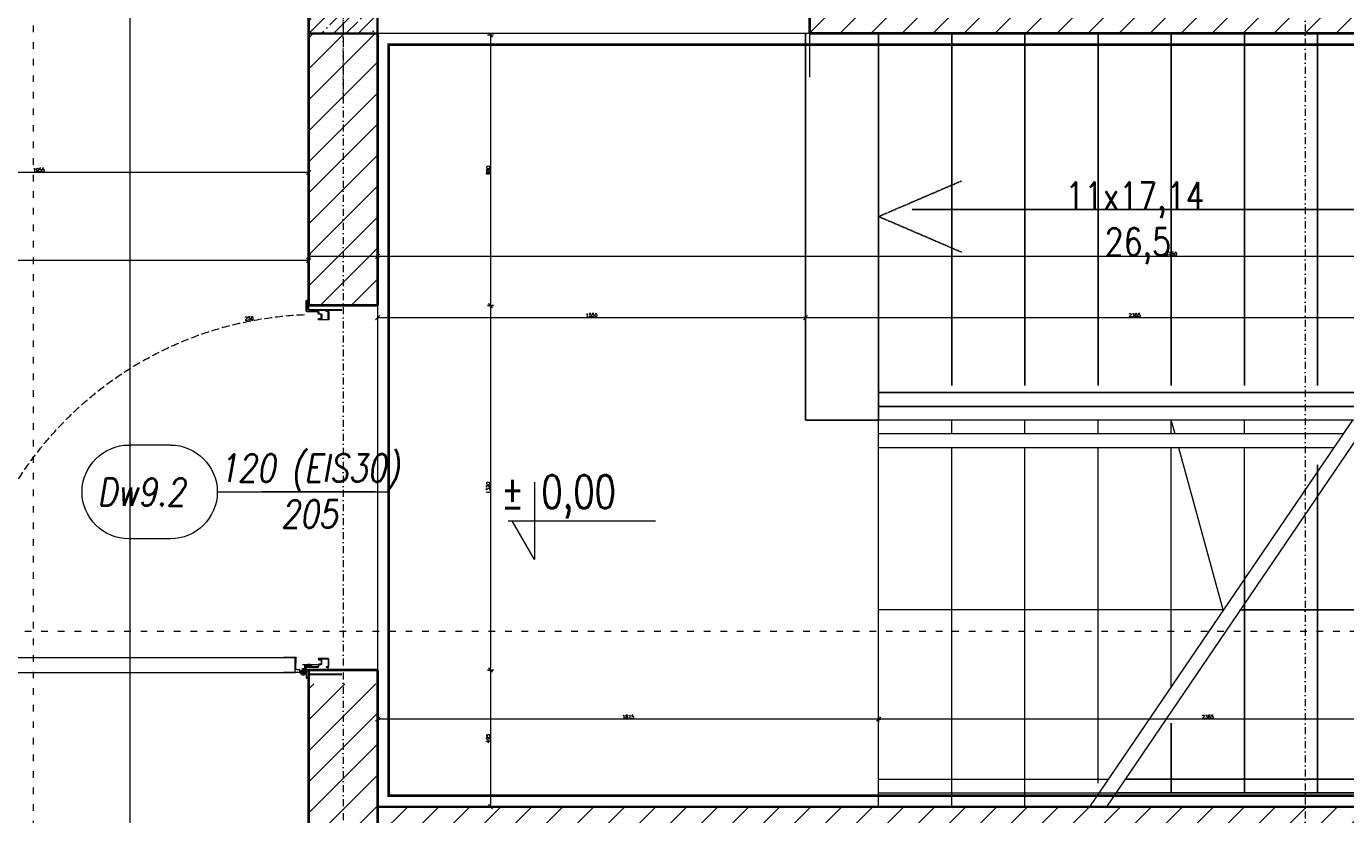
# Model space of a CAD drawing. Header units: millimetres. Extents: x -1893473 to 1546619, y -568027 to 942944.
# Tile 200 of 256: x 174199 to 178978, y -502048 to -499193. Entities that reach past the tile are written whole.
import ezdxf
from ezdxf.enums import TextEntityAlignment as Align

# ---------------------------------------------------------------- set-up
doc = ezdxf.new("R2010")
doc.units = ezdxf.units.MM
doc.header["$LTSCALE"] = 0.2
for name, pattern in [('2_3', [1, 0.5, -0.5]), ('ACAD_ISO03W100', [30, 12, -18]), ('CENTER', [0.6, 0.375, -0.075, 0.075, -0.075]), ('DASHDOT', [25.4, 12.7, -6.35, 0, -6.35]), ('HIDDEN', [9.525, 6.35, -3.175]), ('Hidden Line', [391.222223, 282.222223, -109])]:
    doc.linetypes.add(name, pattern=pattern)
doc.layers.get('0').update_dxf_attribs({"lineweight": 0})
for name, color, linetype, lineweight in [('!! 0_ Opis', 3, 'Continuous', 13), ('!! 0_Opis_pom', 9, 'Continuous', 13), ('!! 0_Osie', 1, 'DASHDOT', 13), ('!! 1  WYDZIELENIE PPOŻ', 252, 'Continuous', 0), ('!! 1_drzwi-linia', 213, 'Continuous', 5), ('!! 1_Hatch dach', 252, 'Continuous', 5), ('!! 1_hatch projektowane ściany', 4, 'Continuous', 5), ('!! 1_OPIS POM NOWE', 140, 'Continuous', 5), ('!! 1_PROJ Sciany', 2, 'Continuous', 40), ('!! 1_PROJ widok', 5, 'Continuous', 9), ('!! 1_PROJ ŻELBET', 1, 'Continuous', 35), ('!! 2_drzwi opis', 151, 'Continuous', 9), ('!! wymiary osi', 250, 'Continuous', 9), ('0-osie-liniA', 14, 'DASHDOT', 5), ('P-Opis nadproża', 150, 'Continuous', 9), ('P-Osie', 1, 'DASHDOT', 18)]:
    doc.layers.add(name, color=color, linetype=linetype, lineweight=lineweight)
doc.layers.add('!! 0_ramki', color=251, linetype='Continuous', lineweight=9, plot=False)
doc.layers.add('!! 1_PROJ przerywana', color=3, linetype='HIDDEN')
doc.layers.add('!! 1_Wyburzenia', color=7, linetype='ACAD_ISO03W100', lineweight=13, true_color=0xff0505)
doc.styles.add('50', font='ROMANS.shx', dxfattribs={"width": 0.8, "height": 10})
doc.styles.add('ARCHETYP', font='romans.shx', dxfattribs={"height": 15})
doc.styles.add('ARIAL', font='tahoma.ttf')
doc.styles.add('SIMPLEX', font='simplex.shx', dxfattribs={"width": 0.77})
doc.styles.add('TXT', font='simplex.shx')
doc.dimstyles.new('DIM50', dxfattribs={"dimscale": 5, "dimtxt": 2.5, "dimasz": 1.5, "dimexe": 0, "dimexo": 0, "dimgap": 0.5, "dimtad": 1, "dimdec": 4, "dimrnd": 0.5, "dimdsep": 46, "dimtxsty": 'TXT', "dimblk1": 'TICK1', "dimblk2": 'TICK1', "dimsah": 1, "dimcen": 0, "dimse1": 1, "dimse2": 1, "dimclrd": 1, "dimclre": 7, "dimclrt": 9, "dimadec": 0, "dimazin": 0, "dimtfac": 1, "dimtdec": 4, "dimtmove": 2, "dimatfit": 3, "dimldrblk": 'TICK1', "dimfxl": 1, "dimtolj": 1, "dimarcsym": 0})
pattern_1 = [(45, (-604946.8, 1975938.4), (-56.1266008, 56.1266008), [])]

# ---------------------------------------------------------------- blocks, each defined once
blk = doc.blocks.new('słup 25 x 25')
at = {"layer": '!! 1_Hatch dach'}
h = blk.add_hatch(dxfattribs=at)
h.set_pattern_fill('ANSI35', color=256)
h.set_pattern_definition([(45, (-64242.072, 198338.2015), (-4.49012806, 4.49012806), []), (45, (-64237.5816, 198338.2015), (-4.49012806, 4.49012806), [7.9375, -1.5875, 0, -1.5875])])
h.paths.add_polyline_path([(-12.5, 12.5), (12.5, 12.5), (12.5, -12.5), (-12.5, -12.5)])
at = {"layer": '!! 1_PROJ ŻELBET'}
blk.add_lwpolyline([(-12.5, 12.5), (12.5, 12.5), (12.5, -12.5), (-12.5, -12.5)], close=True, dxfattribs=at)
at = {"layer": '0-osie-liniA', "ltscale": 0.5}
for points in [[(0, 37.5), (0, -37.5)], [(-37.5, 0), (37.5, 0)]]:
    blk.add_lwpolyline(points, dxfattribs=at)
blk = doc.blocks.new('BLOK OSI')
at = {"layer": 'P-Osie'}
for points in [[(53191.21, -193626.89), (53191.21, -199860.82)], [(52842.71, -198101.59), (52842.71, -199860.82)]]:
    blk.add_lwpolyline(points, dxfattribs=at)
blk = doc.blocks.new('1_ok-opis')
blk.add_line((0, 111.61), (0, 50))
for points in [[(-17, 128.61), (-17, 143.61)], [(17, 128.61), (17, 143.61)]]:
    blk.add_lwpolyline(points)
for centre, start, end in [((0, 143.61), 0, 180), ((0, 128.61), 180, 0)]:
    blk.add_arc(centre, 17, start, end)
at = {"style": 'ARCHETYP'}
for tag, height, rotation, p in [('NR', 12, 90, (0, 136.9)), ('NR', 12, 270, (0, 136.9)), ('SZEROKOŚĆ', 10, 90, (-8, 78.29)), ('WYSOKOŚĆ', 10, 270, (-8, 78.29)), ('SZEROKOŚĆ', 10, 270, (8, 78.29)), ('WYSOKOŚĆ', 10, 90, (8, 78.29))]:
    blk.add_attdef(tag, text='', height=height, rotation=rotation, dxfattribs=at).set_placement(p, align=Align.MIDDLE)
blk = doc.blocks.new('zaw-dr-90-p')
at = {"color": 2, "linetype": 'CENTER', "ltscale": 0.2}
for p, q in [((12, 0), (-12, 0)), ((0, 12), (0, -12)), ((24.5, 24), (31, 24)), ((24.5, 19), (31, 19))]:
    blk.add_line(p, q, dxfattribs=at)
at = {"ltscale": 0.2}
for p, q in [((10, 12), (6.5, 12)), ((10, 0), (10, 6.5))]:
    blk.add_line(p, q, dxfattribs=at)
blk.add_lwpolyline([(0, 6.5), (23.5, 6.5, 0.414214), (28, 11), (28, 31), (24.5, 31), (24.5, 11, -0.414214), (23.5, 10), (0, 10, 4.561698), (7.6, 6.5), (4.9, 4.2)], format="xyb", dxfattribs=at)
blk.add_lwpolyline([(-0.2, -0.2), (-2.5, -0.2), (-2.5, 0.2), (-0.2, 0.2), (-0.2, 2.5), (0.2, 2.5), (0.2, 0.2), (2.8, 0.2), (2.8, -0.2), (0.2, -0.2), (0.2, -2.8), (-0.2, -2.8)], close=True)
blk.add_lwpolyline([(10, 10), (10, 39), (6.5, 39), (6.5, 10)], dxfattribs=at)
blk.add_circle((0, 0), 6.5, dxfattribs=at)
blk = doc.blocks.new('DRZWI 120')
for p, q in [((61730.6, -195070.09), (61730.6, -195069.59)), ((61736.33, -195070.29), (61737.2, -195070.29)), ((61736.46, -195070.29), (61737.2, -195070.29)), ((61736.96, -195070.29), (61737.2, -195070.29)), ((61730.6, -195199.09), (61730.6, -195199.59)), ((61739.76, -195198.09), (61734.36, -195198.09)), ((61738.56, -195199.69), (61738.56, -195198.49)), ((61742.01, -195197.64), (61742.01, -195195.64)), ((61742.31, -195197.64), (61742.01, -195197.64)), ((61742.11, -195195.54), (61746.61, -195195.54)), ((61742.31, -195197.64), (61742.31, -195199.44)), ((61868.8, -195195.53), (61742.41, -195195.54)), ((61742.41, -195200.94), (61742.41, -195195.54)), ((61868.5, -195200.93), (61868.5, -195195.53)), ((61868.9, -195199.74), (61868.9, -195195.63)), ((61868.9, -195199.74), (61868.9, -195195.85)), ((61738.56, -195199.69), (61739.66, -195199.69)), ((61740.81, -195199.94), (61740.81, -195200.84)), ((61741.81, -195199.94), (61740.81, -195199.94)), ((61740.91, -195200.94), (61746.61, -195200.94)), ((61870, -195200.93), (61742.41, -195200.94)), ((61870.1, -195199.74), (61870.1, -195200.83))]:
    blk.add_line(p, q)
at = {"lineweight": 30}
for points in [[(61737.57, -195069.59), (61737.57, -195064.59)], [(61737.57, -195069.59), (61725.57, -195069.59)], [(61737.57, -195201.59), (61725.57, -195201.59)], [(61737.57, -195201.59), (61737.57, -195206.59)]]:
    blk.add_lwpolyline(points, dxfattribs=at)
at = {"ltscale": 0.2}
for points in [[(61736.4, -195070.11), (61734.22, -195070.11, 0.414214), (61733.88, -195070.45), (61733.88, -195070.9, -0.414214), (61733.72, -195071.06), (61733.12, -195071.06, 0.414214), (61732.78, -195071.4), (61732.78, -195072.58, 0.414214), (61733.12, -195072.92), (61733.79, -195072.92, -1), (61733.79, -195073.11), (61730.6, -195073.11, -0.414214), (61730.44, -195072.95), (61730.44, -195070.43, -0.414214), (61730.6, -195070.27), (61731.16, -195070.27), (61731.16, -195070.09), (61730.6, -195070.09, 0.414214), (61730.26, -195070.43), (61730.26, -195072.95, 0.414214), (61730.6, -195073.29), (61733.79, -195073.29, 1), (61733.79, -195072.74), (61733.12, -195072.74, -0.414214), (61732.96, -195072.58), (61732.96, -195071.4, -0.414214), (61733.12, -195071.24), (61733.72, -195071.24, 0.414214), (61734.06, -195070.9), (61734.06, -195070.45, -0.414214), (61734.22, -195070.29), (61736.28, -195070.29)], [(61736.15, -195070.29), (61738.12, -195070.29, 0.414214), (61738.46, -195069.95), (61738.46, -195066.43, 0.414214), (61738.12, -195066.09), (61737.56, -195066.09), (61737.56, -195066.27), (61738.12, -195066.27, -0.414214), (61738.28, -195066.43), (61738.28, -195068.89)], [(61738.28, -195068.89), (61738.28, -195069.95, -0.414214), (61738.12, -195070.11), (61736.15, -195070.11)], [(61738.28, -195199.94), (61738.28, -195199.23, 0.414214), (61738.12, -195199.07), (61734.22, -195199.07, -0.414214), (61733.88, -195198.73), (61733.88, -195198.28, 0.414214), (61733.72, -195198.12), (61733.12, -195198.12, -0.414214), (61732.78, -195197.78), (61732.78, -195196.6, -0.414214), (61733.12, -195196.26), (61733.79, -195196.26, 1), (61733.79, -195196.07), (61730.6, -195196.07, 0.414214), (61730.44, -195196.23), (61730.44, -195198.75, 0.414214), (61730.6, -195198.91), (61731.16, -195198.91), (61731.16, -195199.09), (61730.6, -195199.09, -0.414214), (61730.26, -195198.75), (61730.26, -195196.23, -0.414214), (61730.6, -195195.89), (61733.79, -195195.89, -1), (61733.79, -195196.44), (61733.12, -195196.44, 0.414214), (61732.96, -195196.6), (61732.96, -195197.78, 0.414214), (61733.12, -195197.94), (61733.72, -195197.94, -0.414214), (61734.06, -195198.28), (61734.06, -195198.73, 0.414214), (61734.22, -195198.89), (61738.12, -195198.89, -0.414214), (61738.46, -195199.23), (61738.46, -195202.75, -0.414214), (61738.12, -195203.09), (61737.56, -195203.09), (61737.56, -195202.91), (61738.12, -195202.91, 0.414214), (61738.28, -195202.75), (61738.28, -195200.29)]]:
    blk.add_lwpolyline(points, format="xyb", dxfattribs=at)
for points in [[(61713.6, -195135.59), (61754.47, -195135.59)], [(61738.28, -195200.29), (61738.28, -195200.54), (61738.46, -195200.54), (61738.46, -195199.54), (61738.28, -195199.54), (61738.28, -195199.94)], [(61870.1, -195199.74), (61868.9, -195199.74)]]:
    blk.add_lwpolyline(points)
blk.add_lwpolyline([(61737.46, -195199.07), (61737.46, -195198.89), (61736.06, -195198.89), (61736.06, -195199.07)], close=True)
at = {"linetype": 'Hidden Line', "lineweight": 9, "ltscale": 0.05}
blk.add_arc((61733.78, -195200.36), 129.12, 4.8005, 87.6944, dxfattribs=at)
for centre, radius, start, end in [((61741.81, -195199.44), 0.5, 270, 0), ((61742.11, -195195.64), 0.1, 90, 180), ((61868.8, -195195.63), 0.1, 0, 90), ((61739.66, -195199.59), 0.1, 270, 0), ((61740.91, -195200.84), 0.1, 180, 270), ((61870, -195200.83), 0.1, 270, 0)]:
    blk.add_arc(centre, radius, start, end)
at = {"xscale": 0.09999999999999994, "yscale": 0.09999999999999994, "zscale": 0.09999999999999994, "rotation": 90.00000000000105}
blk.add_blockref('zaw-dr-90-p', (61739.56, -195200.94), dxfattribs=at)
blk = doc.blocks.new('TICK1')
at = {"color": 2}
blk.add_line((-1, -1), (1, 1), dxfattribs=at)
at = {"color": 0}
for p, q in [((0, 0), (-1, 0)), ((0, -1.4), (0, 1.4))]:
    blk.add_line(p, q, dxfattribs=at)
blk = doc.blocks.new('*D1501')
at = {"layer": '!! wymiary osi', "color": 1, "lineweight": -2, "transparency": 16777216}
blk.add_line((309447.2, -505925.4), (303712.2, -505925.4), dxfattribs=at)
at = {"layer": 'DEFPOINTS', "color": 0, "transparency": 16777216}
for p in [(303704.7, -505118.7), (309454.7, -505118.7), (303704.7, -505925.4)]:
    blk.add_point(p, dxfattribs=at)
at = {"layer": '!! wymiary osi', "color": 1, "lineweight": -2, "transparency": 16777216, "xscale": 7.5, "yscale": 7.5, "zscale": 7.5, "rotation": 180}
blk.add_blockref('TICK1', (303704.7, -505925.4), dxfattribs=at)
at = {"layer": '!! wymiary osi', "color": 1, "lineweight": -2, "transparency": 16777216, "xscale": 7.5, "yscale": 7.5, "zscale": 7.5}
blk.add_blockref('TICK1', (309454.7, -505925.4), dxfattribs=at)
at = {"layer": '!! wymiary osi', "color": 9, "transparency": 16777216, "insert": (306579.7, -505916.6), "char_height": 12.5, "attachment_point": 5, "style": 'TXT'}
blk.add_mtext('\\A1;5750', dxfattribs=at)
blk = doc.blocks.new('*D1502')
at = {"layer": '!! wymiary osi', "color": 1, "lineweight": -2, "transparency": 16777216}
blk.add_line((303697.2, -505925.4), (303462.2, -505925.4), dxfattribs=at)
at = {"layer": 'DEFPOINTS', "color": 0, "transparency": 16777216}
for p in [(303454.7, -505118.7), (303704.7, -505118.7), (303454.7, -505925.4)]:
    blk.add_point(p, dxfattribs=at)
at = {"layer": '!! wymiary osi', "color": 1, "lineweight": -2, "transparency": 16777216, "xscale": 7.5, "yscale": 7.5, "zscale": 7.5, "rotation": 180}
blk.add_blockref('TICK1', (303454.7, -505925.4), dxfattribs=at)
at = {"layer": '!! wymiary osi', "color": 1, "lineweight": -2, "transparency": 16777216, "xscale": 7.5, "yscale": 7.5, "zscale": 7.5}
blk.add_blockref('TICK1', (303704.7, -505925.4), dxfattribs=at)
at = {"layer": '!! wymiary osi', "color": 9, "transparency": 16777216, "insert": (303239.8, -506150.4), "char_height": 12.5, "attachment_point": 5, "style": 'TXT'}
blk.add_mtext('\\A1;250', dxfattribs=at)
blk = doc.blocks.new('*D1503')
at = {"layer": '!! wymiary osi', "color": 1, "lineweight": -2, "transparency": 16777216}
blk.add_line((303447.2, -505940.4), (295512.2, -505940.4), dxfattribs=at)
at = {"layer": 'DEFPOINTS', "color": 0, "transparency": 16777216}
for p in [(295504.7, -505133.8), (303454.7, -505133.7), (295504.7, -505940.4)]:
    blk.add_point(p, dxfattribs=at)
at = {"layer": '!! wymiary osi', "color": 1, "lineweight": -2, "transparency": 16777216, "xscale": 7.5, "yscale": 7.5, "zscale": 7.5, "rotation": 180}
blk.add_blockref('TICK1', (295504.7, -505940.4), dxfattribs=at)
at = {"layer": '!! wymiary osi', "color": 1, "lineweight": -2, "transparency": 16777216, "xscale": 7.5, "yscale": 7.5, "zscale": 7.5}
blk.add_blockref('TICK1', (303454.7, -505940.4), dxfattribs=at)
at = {"layer": '!! wymiary osi', "color": 9, "transparency": 16777216, "insert": (299479.7, -505931.6), "char_height": 12.5, "attachment_point": 5, "style": 'TXT'}
blk.add_mtext('\\A1;7950', dxfattribs=at)
blk = doc.blocks.new('*D1504')
at = {"layer": '!! wymiary osi', "color": 1, "lineweight": -2, "transparency": 16777216}
blk.add_line((303447.2, -505621.5), (301507.2, -505621.5), dxfattribs=at)
at = {"layer": 'DEFPOINTS', "color": 0, "transparency": 16777216}
for p in [(301499.7, -505133.8), (303454.7, -505133.8), (301499.7, -505621.5)]:
    blk.add_point(p, dxfattribs=at)
at = {"layer": '!! wymiary osi', "color": 1, "lineweight": -2, "transparency": 16777216, "xscale": 7.5, "yscale": 7.5, "zscale": 7.5, "rotation": 180}
blk.add_blockref('TICK1', (301499.7, -505621.5), dxfattribs=at)
at = {"layer": '!! wymiary osi', "color": 1, "lineweight": -2, "transparency": 16777216, "xscale": 7.5, "yscale": 7.5, "zscale": 7.5}
blk.add_blockref('TICK1', (303454.7, -505621.5), dxfattribs=at)
at = {"layer": '!! wymiary osi', "color": 9, "transparency": 16777216, "insert": (302477.2, -505612.7), "char_height": 12.5, "attachment_point": 5, "style": 'TXT'}
blk.add_mtext('\\A1;1955', dxfattribs=at)
blk = doc.blocks.new('*D1514')
at = {"layer": '!! wymiary osi', "color": 1, "lineweight": -2, "transparency": 16777216}
blk.add_line((301207.2, -508771.2), (303447.2, -508771.2), dxfattribs=at)
at = {"layer": 'DEFPOINTS', "color": 0, "transparency": 16777216}
for p in [(301199.7, -507803.7), (303454.7, -507803.7), (303454.7, -508771.2)]:
    blk.add_point(p, dxfattribs=at)
at = {"layer": '!! wymiary osi', "color": 1, "lineweight": -2, "transparency": 16777216, "xscale": 7.5, "yscale": 7.5, "zscale": 7.5, "rotation": 180}
blk.add_blockref('TICK1', (301199.7, -508771.2), dxfattribs=at)
at = {"layer": '!! wymiary osi', "color": 1, "lineweight": -2, "transparency": 16777216, "xscale": 7.5, "yscale": 7.5, "zscale": 7.5}
blk.add_blockref('TICK1', (303454.7, -508771.2), dxfattribs=at)
at = {"layer": '!! wymiary osi', "color": 9, "transparency": 16777216, "insert": (302327.2, -508762.4), "char_height": 12.5, "attachment_point": 5, "style": 'TXT'}
blk.add_mtext('\\A1;2255', dxfattribs=at)
blk = doc.blocks.new('*D1515')
at = {"layer": '!! wymiary osi', "color": 1, "lineweight": -2, "transparency": 16777216}
blk.add_line((303462.2, -508756.2), (303697.2, -508756.2), dxfattribs=at)
at = {"layer": 'DEFPOINTS', "color": 0, "transparency": 16777216}
for p in [(303454.7, -507788.7), (303704.7, -507918.7), (303704.7, -508756.2)]:
    blk.add_point(p, dxfattribs=at)
at = {"layer": '!! wymiary osi', "color": 1, "lineweight": -2, "transparency": 16777216, "xscale": 7.5, "yscale": 7.5, "zscale": 7.5, "rotation": 180}
blk.add_blockref('TICK1', (303454.7, -508756.2), dxfattribs=at)
at = {"layer": '!! wymiary osi', "color": 1, "lineweight": -2, "transparency": 16777216, "xscale": 7.5, "yscale": 7.5, "zscale": 7.5}
blk.add_blockref('TICK1', (303704.7, -508756.2), dxfattribs=at)
at = {"layer": '!! wymiary osi', "color": 9, "transparency": 16777216, "insert": (303579.7, -508747.4), "char_height": 12.5, "attachment_point": 5, "style": 'TXT'}
blk.add_mtext('\\A1;250', dxfattribs=at)
blk = doc.blocks.new('*D1516')
at = {"layer": '!! wymiary osi', "color": 1, "lineweight": -2, "transparency": 16777216}
blk.add_line((303712.2, -508756.2), (306137.2, -508756.2), dxfattribs=at)
at = {"layer": 'DEFPOINTS', "color": 0, "transparency": 16777216}
for p in [(303704.7, -507918.7), (306144.7, -508168.7), (306144.7, -508756.2)]:
    blk.add_point(p, dxfattribs=at)
at = {"layer": '!! wymiary osi', "color": 1, "lineweight": -2, "transparency": 16777216, "xscale": 7.5, "yscale": 7.5, "zscale": 7.5, "rotation": 180}
blk.add_blockref('TICK1', (303704.7, -508756.2), dxfattribs=at)
at = {"layer": '!! wymiary osi', "color": 1, "lineweight": -2, "transparency": 16777216, "xscale": 7.5, "yscale": 7.5, "zscale": 7.5}
blk.add_blockref('TICK1', (306144.7, -508756.2), dxfattribs=at)
at = {"layer": '!! wymiary osi', "color": 9, "transparency": 16777216, "insert": (304924.7, -508747.4), "char_height": 12.5, "attachment_point": 5, "style": 'TXT'}
blk.add_mtext('\\A1;2440', dxfattribs=at)
blk = doc.blocks.new('*D1605')
at = {"layer": '!! wymiary osi', "color": 1, "lineweight": -2, "transparency": 16777216}
blk.add_line((304113.8, -505131.2), (304113.8, -506096.3), dxfattribs=at)
at = {"layer": 'DEFPOINTS', "color": 0, "transparency": 16777216}
for p in [(303704.7, -505123.7), (303704.7, -506103.8), (304113.8, -506103.8)]:
    blk.add_point(p, dxfattribs=at)
at = {"layer": '!! wymiary osi', "color": 1, "lineweight": -2, "transparency": 16777216, "xscale": 7.5, "yscale": 7.5, "zscale": 7.5}
for p, rotation in [((304113.8, -505123.7), 90), ((304113.8, -506103.8), 270)]:
    blk.add_blockref('TICK1', p, dxfattribs=dict(at, rotation=rotation))
at = {"layer": '!! wymiary osi', "color": 9, "transparency": 16777216, "insert": (304105.1, -505613.8), "char_height": 12.5, "attachment_point": 5, "rotation": 90, "style": 'TXT'}
blk.add_mtext('\\A1;980', dxfattribs=at)
blk = doc.blocks.new('*D1606')
at = {"layer": '!! wymiary osi', "color": 1, "lineweight": -2, "transparency": 16777216}
blk.add_line((304113.8, -506111.3), (304113.8, -507416.3), dxfattribs=at)
at = {"layer": 'DEFPOINTS', "color": 0, "transparency": 16777216}
for p in [(303704.7, -506103.8), (303704.7, -507423.8), (304113.8, -507423.8)]:
    blk.add_point(p, dxfattribs=at)
at = {"layer": '!! wymiary osi', "color": 1, "lineweight": -2, "transparency": 16777216, "xscale": 7.5, "yscale": 7.5, "zscale": 7.5}
for p, rotation in [((304113.8, -506103.8), 90), ((304113.8, -507423.8), 270)]:
    blk.add_blockref('TICK1', p, dxfattribs=dict(at, rotation=rotation))
at = {"layer": '!! wymiary osi', "color": 9, "transparency": 16777216, "insert": (304105.1, -506763.8), "char_height": 12.5, "attachment_point": 5, "rotation": 90, "style": 'TXT'}
blk.add_mtext('\\A1;1320', dxfattribs=at)
blk = doc.blocks.new('*D1607')
at = {"layer": '!! wymiary osi', "color": 1, "lineweight": -2, "transparency": 16777216}
blk.add_line((304113.8, -507431.3), (304113.8, -507911.2), dxfattribs=at)
at = {"layer": 'DEFPOINTS', "color": 0, "transparency": 16777216}
for p in [(303704.7, -507423.8), (303704.7, -507918.7), (304113.8, -507918.7)]:
    blk.add_point(p, dxfattribs=at)
at = {"layer": '!! wymiary osi', "color": 1, "lineweight": -2, "transparency": 16777216, "xscale": 7.5, "yscale": 7.5, "zscale": 7.5}
for p, rotation in [((304113.8, -507423.8), 90), ((304113.8, -507918.7), 270)]:
    blk.add_blockref('TICK1', p, dxfattribs=dict(at, rotation=rotation))
at = {"layer": '!! wymiary osi', "color": 9, "transparency": 16777216, "insert": (304105.1, -507671.3), "char_height": 12.5, "attachment_point": 5, "rotation": 90, "style": 'TXT'}
blk.add_mtext('\\A1;495', dxfattribs=at)
blk = doc.blocks.new('*D1611')
at = {"layer": '!! wymiary osi', "color": 1, "lineweight": -2, "transparency": 16777216}
blk.add_line((303712.2, -506147.4), (305247.2, -506147.4), dxfattribs=at)
at = {"layer": 'DEFPOINTS', "color": 0, "transparency": 16777216}
for p in [(303704.7, -506103.8), (305254.7, -506103.8), (305254.7, -506147.4)]:
    blk.add_point(p, dxfattribs=at)
at = {"layer": '!! wymiary osi', "color": 1, "lineweight": -2, "transparency": 16777216, "xscale": 7.5, "yscale": 7.5, "zscale": 7.5, "rotation": 180}
blk.add_blockref('TICK1', (303704.7, -506147.4), dxfattribs=at)
at = {"layer": '!! wymiary osi', "color": 1, "lineweight": -2, "transparency": 16777216, "xscale": 7.5, "yscale": 7.5, "zscale": 7.5}
blk.add_blockref('TICK1', (305254.7, -506147.4), dxfattribs=at)
at = {"layer": '!! wymiary osi', "color": 9, "transparency": 16777216, "insert": (304479.7, -506138.7), "char_height": 12.5, "attachment_point": 5, "style": 'TXT'}
blk.add_mtext('\\A1;1550', dxfattribs=at)
blk = doc.blocks.new('*D1612')
at = {"layer": '!! wymiary osi', "color": 1, "lineweight": -2, "transparency": 16777216}
blk.add_line((305262.2, -506147.4), (307632.2, -506147.4), dxfattribs=at)
at = {"layer": 'DEFPOINTS', "color": 0, "transparency": 16777216}
for p in [(305254.7, -506103.8), (307639.7, -506147.4), (307639.7, -506150.4)]:
    blk.add_point(p, dxfattribs=at)
at = {"layer": '!! wymiary osi', "color": 1, "lineweight": -2, "transparency": 16777216, "xscale": 7.5, "yscale": 7.5, "zscale": 7.5, "rotation": 180}
blk.add_blockref('TICK1', (305254.7, -506147.4), dxfattribs=at)
at = {"layer": '!! wymiary osi', "color": 1, "lineweight": -2, "transparency": 16777216, "xscale": 7.5, "yscale": 7.5, "zscale": 7.5}
blk.add_blockref('TICK1', (307639.7, -506147.4), dxfattribs=at)
at = {"layer": '!! wymiary osi', "color": 9, "transparency": 16777216, "insert": (306447.2, -506138.7), "char_height": 12.5, "attachment_point": 5, "style": 'TXT'}
blk.add_mtext('\\A1;2385', dxfattribs=at)
blk = doc.blocks.new('*D1615')
at = {"layer": '!! wymiary osi', "color": 1, "lineweight": -2, "transparency": 16777216}
blk.add_line((307897.2, -507601.9), (305527.2, -507601.9), dxfattribs=at)
at = {"layer": 'DEFPOINTS', "color": 0, "transparency": 16777216}
for p in [(305519.7, -507601.9), (305519.7, -507601.9), (307904.7, -507818.7)]:
    blk.add_point(p, dxfattribs=at)
at = {"layer": '!! wymiary osi', "color": 1, "lineweight": -2, "transparency": 16777216, "xscale": 7.5, "yscale": 7.5, "zscale": 7.5, "rotation": 180}
blk.add_blockref('TICK1', (305519.7, -507601.9), dxfattribs=at)
at = {"layer": '!! wymiary osi', "color": 1, "lineweight": -2, "transparency": 16777216, "xscale": 7.5, "yscale": 7.5, "zscale": 7.5}
blk.add_blockref('TICK1', (307904.7, -507601.9), dxfattribs=at)
at = {"layer": '!! wymiary osi', "color": 9, "transparency": 16777216, "insert": (306712.2, -507593.2), "char_height": 12.5, "attachment_point": 5, "style": 'TXT'}
blk.add_mtext('\\A1;2385', dxfattribs=at)
blk = doc.blocks.new('*D1616')
at = {"layer": '!! wymiary osi', "color": 1, "lineweight": -2, "transparency": 16777216}
blk.add_line((305512.2, -507601.9), (303712.2, -507601.9), dxfattribs=at)
at = {"layer": 'DEFPOINTS', "color": 0, "transparency": 16777216}
for p in [(303704.7, -507601.9), (303704.7, -507601.9), (305519.7, -507601.9)]:
    blk.add_point(p, dxfattribs=at)
at = {"layer": '!! wymiary osi', "color": 1, "lineweight": -2, "transparency": 16777216, "xscale": 7.5, "yscale": 7.5, "zscale": 7.5, "rotation": 180}
blk.add_blockref('TICK1', (303704.7, -507601.9), dxfattribs=at)
at = {"layer": '!! wymiary osi', "color": 1, "lineweight": -2, "transparency": 16777216, "xscale": 7.5, "yscale": 7.5, "zscale": 7.5}
blk.add_blockref('TICK1', (305519.7, -507601.9), dxfattribs=at)
at = {"layer": '!! wymiary osi', "color": 9, "transparency": 16777216, "insert": (304612.2, -507593.2), "char_height": 12.5, "attachment_point": 5, "style": 'TXT'}
blk.add_mtext('\\A1;1815', dxfattribs=at)
blk = doc.blocks.new('oznaczenie przekroi')
at = {"layer": '!! 1_Wyburzenia'}
for points in [[(88789.92, -193651.73), (88789.92, -199799.74)], [(84721.06, -198393.4), (84958.93, -198393.4), (84958.93, -198305.1), (90995.48, -198305.1)]]:
    blk.add_lwpolyline(points, dxfattribs=at)
blk = doc.blocks.new('A$C2EB40A8D')
at = {"layer": '!! 1_hatch projektowane ściany'}
h = blk.add_hatch(dxfattribs=at)
h.set_pattern_fill('ANSI31', color=256, scale=25)
h.set_pattern_definition(pattern_1)
h.paths.add_polyline_path([(11803.89315, -9717.48603), (11803.89315, -9467.48603), (14243.89315, -9467.48603), (14243.89315, -7867.48603), (11803.89315, -7867.48603), (11803.89315, -7617.48603), (17553.89315, -7617.48603), (17553.89315, -4817.48603), (13368.87011, -4817.48603), (13368.87011, -4567.48603), (17803.89315, -4567.48603), (17803.89315, -7867.48603), (14393.89315, -7867.48603), (14393.89315, -9717.48603)])
h = blk.add_hatch(dxfattribs=at)
h.set_pattern_fill('ANSI31', color=256, scale=25)
h.set_pattern_definition(pattern_1)
h.paths.add_polyline_path([(11553.90213, -5802.495), (11803.90213, -5802.495), (11803.89315, -4817.48603), (11553.89315, -4817.48603)])
h = blk.add_hatch(dxfattribs=at)
h.set_pattern_fill('ANSI31', color=256, scale=25)
h.set_pattern_definition(pattern_1)
h.paths.add_polyline_path([(11553.89315, -7897.48603), (11803.89315, -7897.48603), (11803.89315, -7172.49803), (11553.89315, -7172.49803)])
at = {"layer": '!! 0_ Opis'}
for points in [[(12372.3481, -6442.49704), (12372.3481, -6722.51469)], [(12276.53701, -6582.50587), (12810.87908, -6582.50587)], [(12372.3481, -6722.51469), (12291.51396, -6582.50587)]]:
    blk.add_lwpolyline(points, dxfattribs=at)
at = {"layer": '!! 0_ramki'}
blk.add_lwpolyline([(-31093.9525, 4834.99151), (10906.0475, 4834.99151), (10906.0475, -24865.00849), (-31093.9525, -24865.00849)], close=True, dxfattribs=at)
at = {"layer": '!! 1  WYDZIELENIE PPOŻ'}
for points in [[(13368.87011, -4217.48603), (13368.87011, -4975.58682)], [(13368.87011, -4817.48603), (13368.87011, -4567.48603)]]:
    blk.add_lwpolyline(points, dxfattribs=at)
at = {"layer": '!! 1  WYDZIELENIE PPOŻ', "color": 20, "linetype": '2_3', "ltscale": 10, "true_color": 0xf65c09, "const_width": 10}
blk.add_lwpolyline([(11843.89315, -7577.48603), (17513.89315, -7577.48603), (17513.89315, -4857.48603), (11843.89315, -4857.48603)], close=True, dxfattribs=at)
at = {"layer": '!! 1_hatch projektowane ściany'}
for points in [[(11803.89315, -9717.48603), (11803.89315, -9467.48603), (14243.89315, -9467.48603), (14243.89315, -7867.48603), (11803.89315, -7867.48603), (11803.89315, -7617.48603), (17553.89315, -7617.48603), (17553.89315, -4817.48603), (13368.87011, -4817.48603), (13368.87011, -4567.48603), (17803.89315, -4567.48603), (17803.89315, -7867.48603), (14393.89315, -7867.48603), (14393.89315, -9717.48603)], [(11553.89315, -5802.495), (11803.89315, -5802.495), (11803.89315, -4817.48603), (11553.89315, -4817.48603)], [(11803.89315, -7617.48603), (17553.89315, -7617.48603), (17553.89315, -4817.48603), (11803.89315, -4817.48603)], [(11553.89315, -7897.48603), (11803.89315, -7897.48603), (11803.89315, -7122.49803), (11553.89315, -7122.49803)]]:
    blk.add_lwpolyline(points, close=True, dxfattribs=at)
at = {"layer": '!! 1_PROJ przerywana'}
for points in [[(13353.89315, -6217.48603), (13353.89315, -4817.48603)], [(13618.89315, -6217.48603), (13618.89315, -4817.48603)], [(13883.89315, -6092.48603), (13883.89315, -4817.48603)], [(14148.89315, -6092.48603), (14148.89315, -4817.48603)], [(14413.89315, -6092.48603), (14413.89315, -4817.48603)], [(14678.89315, -6092.48603), (14678.89315, -4817.48603)], [(14943.89315, -6092.48603), (14943.89315, -4817.48603)], [(15208.89315, -6092.48603), (15208.89315, -4817.48603)], [(13618.89315, -5479.98603), (13918.89315, -5351.14689)], [(13618.89315, -5479.98603), (13918.89315, -5608.82518)], [(16813.89315, -5454.98603), (13738.89315, -5454.98603)], [(16003.89315, -6117.48603), (13618.89315, -6117.48603)], [(15953.89315, -6167.48603), (13618.89315, -6167.48603)], [(13618.89315, -6217.48603), (13353.89315, -6217.48603)], [(15208.89315, -7567.48603), (15208.89315, -6379.18875)], [(14943.89315, -7567.48603), (14943.89315, -6775.85542)], [(16813.89315, -6904.98603), (14927.74213, -6904.98603)], [(14678.89315, -7567.48603), (14678.89315, -7314.18875)], [(14513.1395, -7517.48603), (16121.34935, -7517.48603)], [(14479.12881, -7567.48603), (16087.33865, -7567.48603)]]:
    blk.add_lwpolyline(points, dxfattribs=at)
at = {"layer": '!! 1_PROJ Sciany'}
for p, q in [((11553.89315, -4517.48603), (11553.89315, -5802.495)), ((11803.89315, -4817.48603), (11803.89315, -5802.495)), ((11553.89315, -7122.49803), (11553.89315, -7897.48603)), ((11803.89315, -7122.49803), (11803.89315, -7897.48603))]:
    blk.add_line(p, q, dxfattribs=at)
for points in [[(13368.87011, -4567.48603), (13368.87011, -4817.48603)], [(18152.65941, -4817.48603), (13368.87011, -4817.48603)], [(11803.89315, -5802.495), (11553.89315, -5802.495)], [(11803.90213, -5802.495), (11553.90213, -5802.495)], [(11803.89315, -7122.49803), (11553.89315, -7122.49803)]]:
    blk.add_lwpolyline(points, dxfattribs=at)
at = {"layer": '!! 1_PROJ widok'}
for points in [[(13618.89315, -7617.48603), (13618.89315, -6217.48603)], [(15397.41758, -6217.48603), (13618.89315, -6217.48603)], [(13883.91619, -6267.48603), (13883.91619, -6217.48603)], [(14148.89315, -6267.48603), (14148.89315, -6217.48603)], [(14383.91619, -7617.48603), (15336.21566, -6217.48603)], [(14413.89315, -6267.48603), (14413.89315, -6217.48603)], [(14445.11811, -7617.48603), (15397.41758, -6217.48603)], [(14678.89315, -6267.48603), (14678.89315, -6217.48603)], [(14692.54021, -6267.48603), (14678.89315, -6217.48603)], [(14943.89315, -6267.48603), (14943.89315, -6217.48603)], [(15302.20496, -6267.48603), (13618.89315, -6267.48603)], [(15268.19427, -6317.48603), (13618.89315, -6317.48603)], [(13883.91619, -7617.48603), (13883.91619, -6317.48603)], [(14148.89315, -7617.48603), (14148.89315, -6317.48603)], [(14413.89315, -7532.48603), (14413.89315, -6317.48603)], [(14678.89315, -7183.8328), (14678.89315, -6317.48603)], [(14866.54021, -6904.98603), (14706.18727, -6317.48603)], [(14943.89315, -6794.24947), (14943.89315, -6317.48603)], [(14866.54021, -6904.98603), (13618.89315, -6904.98603)], [(13618.89315, -7517.48603), (14454.50443, -7517.48603)], [(13618.89315, -7567.48603), (16138.89315, -7567.48603)]]:
    blk.add_lwpolyline(points, dxfattribs=at)
at = {"layer": '!! 1_PROJ ŻELBET'}
blk.add_lwpolyline([(11803.89315, -7617.48603), (17553.89315, -7617.48603)], dxfattribs=at)
blk.add_lwpolyline([(11803.89315, -7617.48603), (17553.89315, -7617.48603), (17553.89315, -4817.48603), (11803.89315, -4817.48603)], close=True)
at = {"layer": '!! 0_Osie', "xscale": 10, "yscale": 10, "zscale": 10}
blk.add_blockref('BLOK OSI', (-516748.24414, 1976683.397), dxfattribs=at)
at = {"layer": '!! 1_drzwi-linia', "xscale": -10, "yscale": 10, "zscale": 10, "rotation": 359.9986103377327}
blk.add_blockref('DRZWI 120', (628976.84799, 1944863.41351), dxfattribs=at)
at = {"layer": '!! 1_hatch projektowane ściany', "xscale": 10, "yscale": 10, "zscale": 10}
blk.add_blockref('słup 25 x 25', (11678.89315, -4692.48603), dxfattribs=at)
at = {"layer": '!! 1_Wyburzenia', "xscale": 10, "yscale": 10, "zscale": 10}
blk.add_blockref('oznaczenie przekroi', (-877343.67123, 1976068.79528), dxfattribs=at)
at = {"layer": '!! 2_drzwi opis'}
ref = blk.add_blockref('1_ok-opis', (12339.2037, -6477.49846), dxfattribs=dict(at, xscale=-10, yscale=10, zscale=10, rotation=89.99999638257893))
ref.add_attrib('SZEROKOŚĆ', '205', dxfattribs={"layer": '0', "height": 100, "rotation": 359.99999638, "style": '50', "oblique": 10, "width": 0.8}).set_placement((11556.29516, -6557.49841), align=Align.MIDDLE)
ref.add_attrib('WYSOKOŚĆ', '120 (EIS30)', dxfattribs={"layer": '0', "height": 100, "rotation": 359.99999638, "style": '50', "oblique": 10, "width": 0.8}).set_placement((11556.29517, -6397.49841), align=Align.MIDDLE)
ref.add_attrib('NR', 'Dw9.2', dxfattribs={"layer": '0', "height": 100, "rotation": 359.99999638, "style": '50', "oblique": 10, "width": 0.8}).set_placement((10947.98571, -6477.49838), align=Align.MIDDLE)
at = {"layer": '!! 0_ Opis', "style": 'SIMPLEX', "width": 0.75}
blk.add_text('%%P 0,00', height=120, dxfattribs=at).set_placement((12250.49664, -6536.72468))
at = {"layer": '!! 0_Opis_pom', "ltscale": 0.7, "style": 'ARIAL'}
for tag, p in [('B1,21', (-891.77727, 31796.97458)), ('A1,16', (-13651.31084, 31587.95236)), ('B1,19', (-5798.61305, 31587.22944)), ('B1/17', (-9701.43347, 31565.05244)), ('1,23', (10805.41388, 31565.05244)), ('1,22', (4526.58954, 31507.65132)), ('A1,1', (-16866.13618, 31459.3792)), ('B1,18', (-7791.62894, 31330.08444)), ('B1,20', (-2961.4347, 31167.05787)), ('A1,6', (-19287.17717, 30923.71998)), ('B1,1', (14135.63445, 30913.92963)), ('B1,3', (17346.74696, 30023.81022)), ('B1,4', (29817.71501, 29157.67457)), ('A1,5', (-23454.5385, 28820.77901)), ('A1,2', (-17502.57721, 28602.57524)), ('B1,2D', (2616.16402, 28559.52261)), ('A1,15', (-13651.31084, 28261.46046)), ('B1,4', (29883.58177, 28158.35876)), ('B1,2B', (18801.54781, 27650.12382)), ('B1,2A', (13086.7373, 27376.04393)), ('A1,3', (-16846.27912, 25980.40356)), ('B1,8', (9089.53994, 25356.27639)), ('B1,6', (31915.87888, 23754.79829)), ('A1,4', (-24010.17576, 23559.17399)), ('B1,14', (-11621.32288, 23261.44183)), ('B1,13', (-3080.55208, 22924.09997)), ('B1,5', (29245.49088, 22896.69268)), ('B1,10', (3982.60923, 22874.21277)), ('B1,9', (5634.43488, 22623.92098)), ('B1,2C', (13327.26639, 22378.5328)), ('B1,7', (16398.41175, 22348.28836)), ('B1,11', (5553.20442, 20939.83877)), ('B1,12', (3693.27174, 20628.72148)), ('C1,3', (5969.08376, 16336.01084)), ('C1,2', (11955.93711, 11671.55655)), ('C1,1', (15659.17205, 11415.94196)), ('C1,4', (5140.00888, 9205.5831)), ('C1,5', (5680.4486, 6154.54995)), ('C1,10', (16327.05085, 6080.66085)), ('C1,9', (16526.57171, 3173.45283)), ('C1,6', (6367.37903, 2771.84181)), ('D0,18', (-1981.87701, -110.73158)), ('D0,7', (-13531.42299, -1159.67649)), ('C1,7', (7275.77161, -1303.00991)), ('D0,17', (2064.87671, -1345.69113)), ('D0,3', (-9324.21674, -1442.63631)), ('D0,6', (-17529.61851, -1957.37463)), ('D0,10', (-21369.4432, -2140.60378)), ('D,09', (-12990.08379, -2746.32902)), ('D0,2', (-5516.19514, -3101.87722)), ('D0,16', (2266.73061, -3284.15369)), ('D0,8', (-14357.79539, -3567.69719)), ('D0,5', (-10461.54478, -3629.26575)), ('D0,4', (-8396.53404, -4353.7937)), ('D0,15', (1974.41895, -5205.84774)), ('D0,1', (-5633.49598, -5662.48534)), ('D0,11', (-23334.09291, -6045.78706)), ('D0,12', (-22436.85763, -9302.9678)), ('D0,13', (-22436.85763, -11581.16526)), ('D0,14', (-13645.94445, -11884.57769))]:
    blk.add_attdef(tag, text='', height=119.68, dxfattribs=at).set_placement(p, align=Align.MIDDLE_CENTER)
at = {"layer": '!! 1  WYDZIELENIE PPOŻ', "insert": (14477.96836, -5354.89112), "char_height": 100, "attachment_point": 1, "style": '50'}
blk.add_mtext_dynamic_manual_height_columns('\\pi-182.9;11x17,14\\P\\pi-40.045;26,5', width=163.7200261, gutter_width=50, heights=[0], dxfattribs=at)
at = {"layer": '!! 1_OPIS POM NOWE', "style": 'ARIAL'}
for tag, p in [('C1.7A', (7769.3756, 685.765)), ('C1.7C', (7655.80151, -2045.04756)), ('C1.8B', (10935.93068, -2107.41983)), ('C1.8A', (13897.39715, -2120.69016)), ('C1.7B', (8274.43201, -3270.18959)), ('E1.2', (16701.02923, -5331.07351)), ('E1.5E', (21974.23379, -5463.99012)), ('E1.5D', (24989.27391, -5785.36474)), ('E1.1', (8357.81567, -5851.01076)), ('E1.5C', (25222.53959, -6394.64172)), ('E1.5B', (27694.70831, -7009.86571)), ('E1.6', (5279.46063, -8141.28746)), ('E1.5A', (25547.9555, -8495.18994)), ('E1.5G', (23977.19473, -9792.46695)), ('E1.5F', (22414.7084, -9822.66389)), ('E1,4', (13935.69867, -10458.20073)), ('E1.5L', (28030.8296, -11267.7725)), ('E1.3', (5639.18862, -11994.01941)), ('E1.5H', (23988.49716, -12231.38049)), ('E1.5K', (27714.73934, -12977.98364)), ('E1.5I', (22290.68736, -13989.9049)), ('E1.5J', (27095.71534, -16088.17469))]:
    blk.add_attdef(tag, text='', height=119.68, dxfattribs=at).set_placement(p, align=Align.MIDDLE_CENTER)
at = {"layer": '!! wymiary osi'}
dim = blk.add_linear_dim(base=(11553.89315, -5624.10291), p1=(11803.89315, -4817.48603), p2=(11553.89315, -4817.48603), dimstyle='DIM50', dxfattribs=at)
dim.commit()
dim.dimension.update_dxf_attribs({"geometry": '*D1502', "text_midpoint": (11338.99145, -5849.10291), "dimtype": 128, "insert": (-291900.79406, 500301.26018)})
for base, p1, p2, picture, middle in [((11803.89315, -5624.10291), (17553.89315, -4817.48603), (11803.89315, -4817.48603), '*D1501', (14678.89315, -5615.35291)), ((3603.90649, -5639.10291), (11553.89315, -4832.48603), (3603.90649, -4832.49024), '*D1503', (7578.89982, -5630.35291)), ((9598.87011, -5320.21102), (11553.89315, -4832.49024), (9598.87011, -4832.49024), '*D1504', (10576.38163, -5311.46102)), ((13353.89315, -5846.17877), (11803.89315, -5802.495), (13353.89315, -5802.495), '*D1611', (12578.89315, -5837.42877)), ((15738.89315, -5846.17877), (13353.89315, -5802.495), (15738.89315, -5849.10291), '*D1612', (14546.39315, -5837.42877)), ((11803.89315, -7300.6552), (13618.89315, -7300.6552), (11803.89315, -7300.6552), '*D1616', (12711.39315, -7291.9052)), ((13618.89315, -7300.6552), (16003.89315, -7517.48603), (13618.89315, -7300.6552), '*D1615', (14811.39315, -7291.9052)), ((11553.89315, -8469.92058), (9298.87011, -7502.48603), (11553.89315, -7502.48603), '*D1514', (10426.38163, -8461.17058)), ((11803.89315, -8454.92058), (11553.89315, -7487.48603), (11803.89315, -7617.48603), '*D1515', (11678.89315, -8446.17058)), ((14243.89315, -8454.92058), (11803.89315, -7617.48603), (14243.89315, -7867.48603), '*D1516', (13023.89315, -8446.17058))]:
    dim = blk.add_linear_dim(base=base, p1=p1, p2=p2, dimstyle='DIM50', dxfattribs=at)
    dim.commit()
    dim.dimension.update_dxf_attribs({"geometry": picture, "text_midpoint": middle, "insert": (-291900.79406, 500301.26018)})
for base, p1, p2, picture, middle in [((12213.02604, -5802.495), (11803.89315, -4822.48603), (11803.90213, -5802.495), '*D1605', (12204.27604, -5312.49052)), ((12213.02604, -7122.49803), (11803.90213, -5802.495), (11803.89315, -7122.49803), '*D1606', (12204.27604, -6462.49651)), ((12213.02604, -7617.48603), (11803.89315, -7122.49803), (11803.89315, -7617.48603), '*D1607', (12204.27604, -7369.99203))]:
    dim = blk.add_linear_dim(base=base, p1=p1, p2=p2, angle=90, dimstyle='DIM50', dxfattribs=at)
    dim.commit()
    dim.dimension.update_dxf_attribs({"geometry": picture, "text_midpoint": middle, "insert": (-291900.79406, 500301.26018)})

msp = doc.modelspace()

# ---------------------------------------------------------------- block references
at = {"layer": 'P-Opis nadproża', "color": 4}
msp.add_blockref('A$C2EB40A8D', (163667.94092, -494401.63474), dxfattribs=at)

doc.saveas('drawing.dxf')
